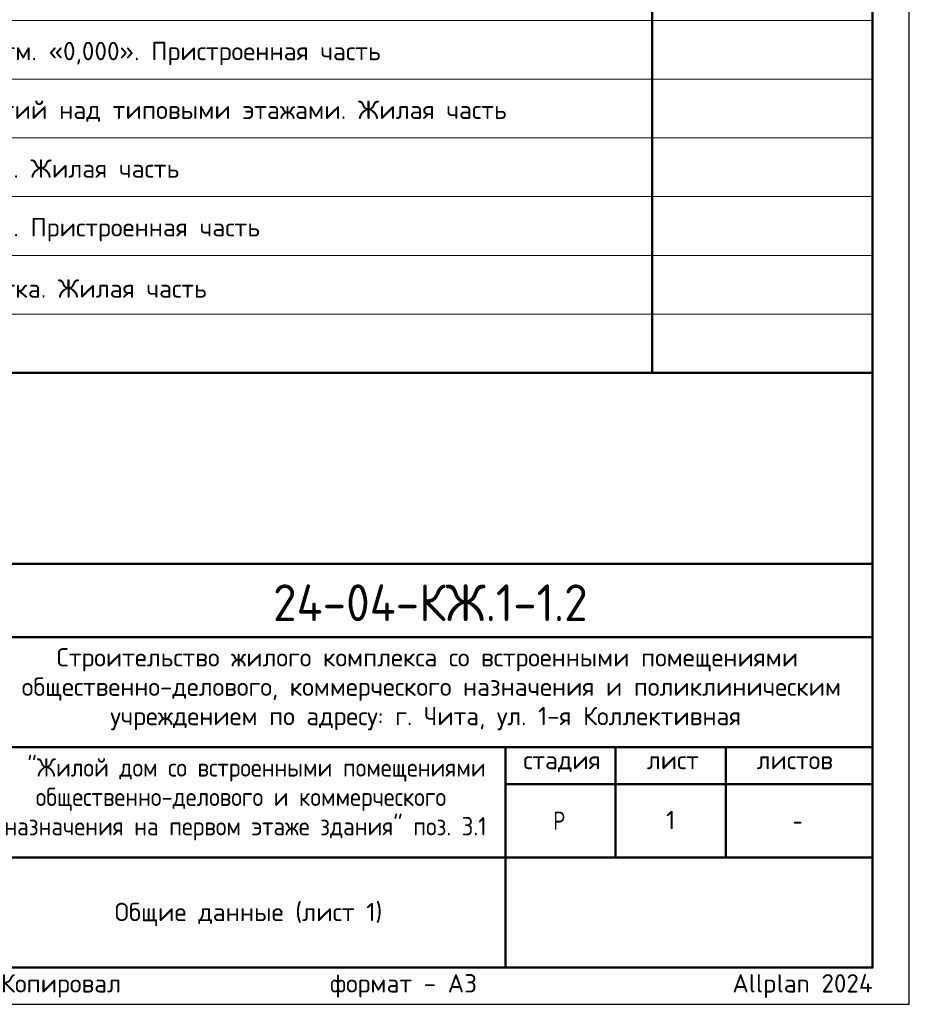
# Model space of a CAD drawing. Header units: millimetres. Extents: x 0 to 42000, y 0 to 29700.
# Tile 3 of 4: x 29885 to 42000, y 0 to 13410. Entities that reach past the tile are written whole.
import ezdxf

# ---------------------------------------------------------------- set-up
doc = ezdxf.new("R2010")
doc.units = ezdxf.units.MM
doc.layers.add('Standard', color=7, linetype='Continuous', lineweight=25)
doc.layers.add('Надписи', color=7, linetype='Continuous', lineweight=25)
doc.styles.add('ISOCPEUR', font='txt')

msp = doc.modelspace()

# ---------------------------------------------------------------- linework, layer by layer
at = {"layer": 'Standard', "color": 7, "linetype": 'Continuous', "lineweight": 35, "transparency": 33554687}
for p, q in [((41500, 21400), (41500, 7900)), ((41500, 20200), (41500, 6700))]:
    msp.add_line(p, q, dxfattribs=at)
at = {"layer": 'Standard', "color": 7, "linetype": 'Continuous', "lineweight": 50, "transparency": 33554687}
for p, q in [((38500, 21300), (38500, 8600)), ((41500, 20900), (41500, 8200)), ((41500, 20900), (41500, 9000)), ((23000, 8600), (41500, 8600)), ((23000, 6000), (41500, 6000)), ((29500, 5000), (41500, 5000)), ((29500, 3500), (41500, 3500)), ((36500, 2000), (36500, 3500)), ((38000, 2000), (38000, 3500)), ((39500, 2000), (39500, 3500)), ((36500, 3000), (41500, 3000)), ((29500, 2000), (41500, 2000)), ((36500, 500), (36500, 2000)), ((36500, 500), (36500, 2000))]:
    msp.add_line(p, q, dxfattribs=at)
at = {"layer": 'Standard', "color": 7, "linetype": 'Continuous', "lineweight": 13, "transparency": 33554687}
for p, q in [((23000, 13400), (41500, 13400)), ((23000, 12600), (41500, 12600)), ((23000, 11800), (41500, 11800)), ((23000, 11000), (41500, 11000)), ((23000, 10200), (41500, 10200)), ((23000, 9400), (41500, 9400))]:
    msp.add_line(p, q, dxfattribs=at)
at = {"layer": 'Standard', "color": 7, "linetype": 'Continuous', "lineweight": 25, "transparency": 33554687}
for p, q in [((41500, 500), (41500, 6000)), ((23000, 500), (41500, 500)), ((23000, 500), (41500, 500)), ((23000, 500), (41500, 500))]:
    msp.add_line(p, q, dxfattribs=at)
msp.add_lwpolyline([(0, 0), (42000, 0), (42000, 29700), (0, 29700), (0, 0)], close=True, dxfattribs=at)
at = {"layer": 'Standard', "color": 7, "linetype": 'Continuous', "lineweight": 50, "transparency": 33554687}
msp.add_lwpolyline([(2000, 29200), (41500, 29200), (41500, 500), (2000, 500), (2000, 29200)], close=True, dxfattribs=at)
msp.add_lwpolyline([(23000, 8600), (23000, 21300), (41500, 21300), (41500, 8600)], dxfattribs=at)
at = {"layer": 'Standard', "color": 7, "linetype": 'Continuous', "lineweight": 25, "transparency": 33554687}
msp.add_lwpolyline([(41500, 6000), (23000, 6000), (23000, 500), (41500, 500), (41500, 6000)], dxfattribs=at)

# ---------------------------------------------------------------- texts
at = {"layer": 'Standard', "color": 7, "linetype": 'Continuous', "lineweight": -3, "transparency": 33554687, "char_height": 250, "attachment_point": 4, "style": 'ISOCPEUR'}
for s, insert, width in [('\\A1;{\\fISOCPEUR|i0|b0;\\H250.000000;\\W1.000000;\\C7;Пилоны выше отм. «0,000». Пристроенная часть}\\P', (27150, 12949), 7786.69), ('\\A1;{\\fISOCPEUR|i0|b0;\\H250.000000;\\W1.000000;\\C7;Плиты перекрытий над типовыми этажами. Жилая часть}\\P', (27150, 12149), 9249.32), ('\\A1;{\\fISOCPEUR|i0|b0;\\H250.000000;\\W1.000000;\\C7;Плита покрытия. Жилая часть}\\P', (27150, 11349), 4998.73), ('\\A1;{\\fISOCPEUR|i0|b0;\\H250.000000;\\W1.000000;\\C7;Плита покрытия. Пристроенная часть}\\P', (27150, 10549), 6198.98), ('\\A1;{\\fISOCPEUR|i0|b0;\\H250.000000;\\W1.000000;\\C7;Лестничная клетка. Жилая часть}\\P', (27150, 9749), 5498.85)]:
    msp.add_mtext(s, dxfattribs=dict(at, insert=insert, width=width))
at = {"layer": 'Standard', "color": 7, "linetype": 'Continuous', "lineweight": 50, "transparency": 33554687, "insert": (33335, 5218), "char_height": 500, "width": 4831.97, "attachment_point": 7, "style": 'ISOCPEUR'}
msp.add_mtext('\\W0.94;24-04-КЖ.1-1.2', dxfattribs=at)
at = {"layer": 'Standard', "color": 7, "linetype": 'Continuous', "lineweight": 25, "transparency": 33554687, "char_height": 250, "style": 'ISOCPEUR'}
for s, insert, width, attachment_point in [('\\W0.99;Строительство жилого комплекса со встроенными помещениями', (30388, 4533), 10343.94, 7), ('\\W0.99;общественно-делового, коммерческого назначения и поликлиническим', (29912, 4133), 11292.27, 7), ('\\W0.99;учреждением по адресу: г. Чита, ул. 1-я Коллективная', (31119, 3733), 8881.18, 7), ('\\W0.90;"Жилой дом со встроенными помещениями', (29989, 3033), 6132.51, 7), ('\\W0.90;общественно-делового и коммерческого', (30102, 2633), 5904.55, 7), ('\\W0.99;стадия    лист     листов', (36743, 3162), 4372.59, 7), ('\\W0.90;назначения на первом этаже здания" поз. 3.1', (29676, 2233), 6756.08, 7), ('\\W0.80;Р', (37150, 2375), 299.86, 7), ('\\W0.78;-', (40412, 2375), 272.01, 7), ('\\A1;{\\fISOCPEUR|i0|b0;\\H250.000000;\\W1.000000;\\C7;Общие данные (лист 1)}\\P', (33000, 1383), 3696.6, 2)]:
    msp.add_mtext(s, dxfattribs=dict(at, insert=insert, width=width, attachment_point=attachment_point))
at = {"layer": 'Standard', "color": 8, "linetype": 'Continuous', "lineweight": 13, "transparency": 33554687, "insert": (41500, 248), "char_height": 250, "width": 11749.46, "attachment_point": 6, "style": 'ISOCPEUR'}
msp.add_mtext('\\A1;{\\fISOCPEUR|i0|b0;\\H250.000000;\\W1.000000;\\C8;Копировал                  формат - А3                      Allplan 2024}\\P', dxfattribs=at)
at = {"layer": 'Надписи', "color": 7, "linetype": 'Continuous', "lineweight": 13, "transparency": 33554687, "insert": (38750, 2510), "char_height": 250, "width": 194.44, "attachment_point": 5, "style": 'ISOCPEUR'}
msp.add_mtext('\\A1;{\\fISOCPEUR|i0|b0;\\H250.000000;\\W1.000000;\\C7;1}\\P', dxfattribs=at)

doc.saveas('drawing.dxf')
